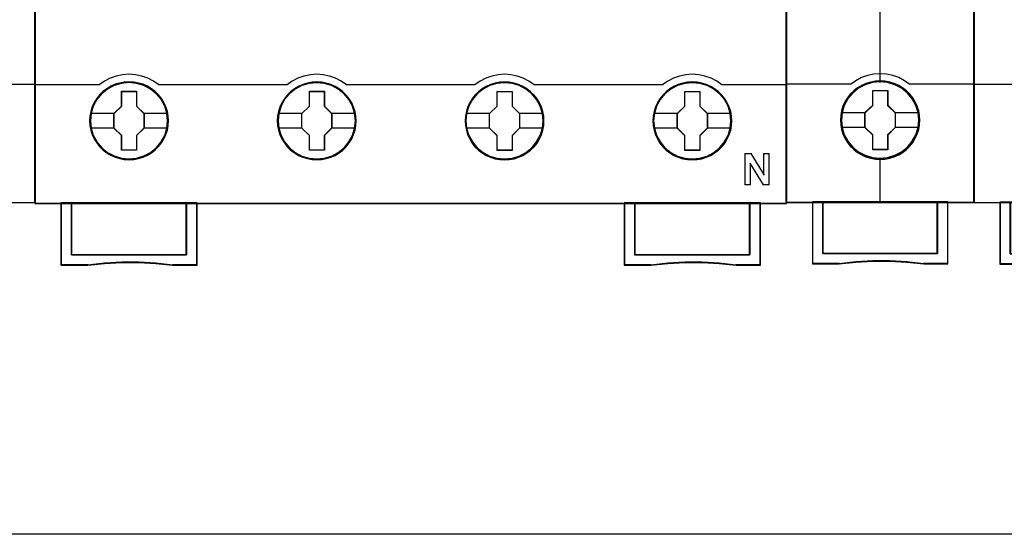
# Model space of a CAD drawing. Header units: millimetres. Extents: x 203 to 3426, y 719 to 2381.
# Tile 28 of 185: x 2535 to 2545, y 1078 to 1083. Entities that reach past the tile are written whole.
import ezdxf

# ---------------------------------------------------------------- set-up
doc = ezdxf.new("R2010")
doc.units = ezdxf.units.MM
doc.layers.add('45', color=7, linetype='Continuous')
doc.layers.add('E_Legrand_obudowy', color=7, linetype='Continuous')

# ---------------------------------------------------------------- blocks, each defined once
blk = doc.blocks.new('XL3 160 wnękowa 6x24M')
at = {"layer": 'E_Legrand_obudowy'}
blk.add_lwpolyline([(256.553, -721.825), (-257.679, -721.825)], dxfattribs=at)
blk = doc.blocks.new('S301 TX3')
at = {"layer": '45', "color": 7}
for points in [[(17.986, 40.875), (0, 40.875), (0, -40.875), (17.986, -40.875), (17.986, 40.875)], [(12.794, -32.987), (12.772, -32.536), (12.699, -32.084), (12.543, -31.649), (12.364, -31.236), (12.13, -30.84), (11.845, -30.493), (11.516, -30.174), (11.148, -29.893), (10.774, -29.65), (10.338, -29.463), (9.909, -29.337), (9.451, -29.254), (8.993, -29.226), (8.536, -29.254), (8.089, -29.337), (7.637, -29.463), (7.224, -29.65), (6.833, -29.893), (6.471, -30.174), (6.136, -30.493), (5.868, -30.84), (5.622, -31.236), (5.427, -31.649), (5.304, -32.084), (5.215, -32.536), (5.187, -32.987), (5.215, -33.439), (5.304, -33.874), (5.427, -34.309), (5.622, -34.722), (5.868, -35.118), (6.136, -35.476), (6.471, -35.801), (6.833, -36.076), (7.224, -36.307), (7.637, -36.495), (8.089, -36.627), (8.536, -36.72), (8.993, -36.742), (9.451, -36.72), (9.909, -36.627), (10.338, -36.495), (10.774, -36.307), (11.148, -36.076), (11.516, -35.801), (11.845, -35.476), (12.13, -35.118), (12.364, -34.722), (12.543, -34.309), (12.699, -33.874), (12.772, -33.439), (12.794, -32.987)], [(12.794, -32.987), (12.772, -32.536), (12.699, -32.084), (12.543, -31.649), (12.364, -31.236), (12.13, -30.84), (11.845, -30.493), (11.516, -30.174), (11.148, -29.893), (10.774, -29.65), (10.338, -29.463), (9.909, -29.337), (9.451, -29.254), (8.993, -29.226), (8.536, -29.254), (8.089, -29.337), (7.637, -29.463), (7.224, -29.65), (6.833, -29.893), (6.471, -30.174), (6.136, -30.493), (5.868, -30.84), (5.622, -31.236), (5.427, -31.649), (5.304, -32.084), (5.215, -32.536), (5.187, -32.987), (5.215, -33.439), (5.304, -33.874), (5.427, -34.309), (5.622, -34.722), (5.868, -35.118), (6.136, -35.476), (6.471, -35.801), (6.833, -36.076), (7.224, -36.307), (7.637, -36.495), (8.089, -36.627), (8.536, -36.72), (8.993, -36.742), (9.451, -36.72), (9.909, -36.627), (10.338, -36.495), (10.774, -36.307), (11.148, -36.076), (11.516, -35.801), (11.845, -35.476), (12.13, -35.118), (12.364, -34.722), (12.543, -34.309), (12.699, -33.874), (12.772, -33.439), (12.794, -32.987)], [(12.775, -32.987), (12.752, -32.538), (12.68, -32.088), (12.525, -31.656), (12.347, -31.245), (12.114, -30.85), (11.83, -30.505), (11.503, -30.187), (11.136, -29.907), (10.764, -29.666), (10.331, -29.48), (9.903, -29.354), (9.448, -29.272), (8.992, -29.244), (8.537, -29.272), (8.093, -29.354), (7.643, -29.48), (7.232, -29.666), (6.843, -29.907), (6.482, -30.187), (6.149, -30.505), (5.882, -30.85), (5.638, -31.245), (5.444, -31.656), (5.321, -32.088), (5.233, -32.538), (5.205, -32.987), (5.233, -33.436), (5.321, -33.869), (5.444, -34.302), (5.638, -34.713), (5.882, -35.108), (6.149, -35.464), (6.482, -35.787), (6.843, -36.061), (7.232, -36.291), (7.643, -36.478), (8.093, -36.609), (8.537, -36.702), (8.992, -36.724), (9.448, -36.702), (9.903, -36.609), (10.331, -36.478), (10.764, -36.291), (11.136, -36.061), (11.503, -35.787), (11.83, -35.464), (12.114, -35.108), (12.347, -34.713), (12.525, -34.302), (12.68, -33.869), (12.752, -33.436), (12.775, -32.987)], [(8.279, -30.132), (9.725, -30.132), (9.725, -31.56), (10.451, -32.266), (10.451, -33.694), (9.725, -34.411), (9.725, -35.828), (8.279, -35.828), (8.279, -34.411), (7.536, -33.694), (7.536, -32.266), (8.279, -31.56), (8.279, -30.132)], [(8.279, -30.132), (9.725, -30.132), (9.725, -30.132), (9.725, -31.56), (9.725, -31.56), (10.451, -32.266), (10.451, -32.266), (10.451, -33.694), (10.451, -33.694), (9.725, -34.411), (9.725, -34.411), (9.725, -35.828), (9.725, -35.828), (8.279, -35.828), (8.279, -35.828), (8.279, -34.411), (8.279, -34.411), (7.536, -33.694), (7.536, -33.694), (7.536, -32.266), (7.536, -32.266), (8.279, -31.56), (8.279, -31.56), (8.279, -30.132), (8.279, -30.132)], [(8.287, -30.15), (9.714, -30.15), (9.714, -31.569), (10.431, -32.27), (10.431, -33.69), (9.714, -34.402), (9.714, -35.81), (8.287, -35.81), (8.287, -34.402), (7.554, -33.69), (7.554, -32.27), (8.287, -31.569), (8.287, -30.15)], [(14.495, -40.835), (14.495, -45.787), (3.489, -45.787), (3.489, -40.835), (2.492, -40.835), (2.492, -46.785), (5.038, -46.785), (6.659, -46.609), (8.291, -46.52), (9.923, -46.52), (11.555, -46.609), (13.181, -46.785), (15.492, -46.785), (15.492, -40.835), (14.495, -40.835)], [(8.987, -40.835), (3.487, -40.835), (3.487, -45.794), (14.498, -45.794), (14.498, -40.835), (8.987, -40.835)], [(14.498, -45.794), (14.498, -40.835), (8.987, -40.835), (3.487, -40.835), (3.487, -45.794), (14.498, -45.794)]]:
    blk.add_lwpolyline(points, close=True, dxfattribs=at)
at = {"layer": '45', "color": 139}
for points in [[(17.986, 40.875), (0, 40.875), (0, -40.875), (17.986, -40.875), (17.986, 40.875)], [(12.705, -32.977), (12.632, -32.256), (12.426, -31.573), (12.079, -30.939), (11.622, -30.383), (11.058, -29.931), (10.41, -29.59), (9.712, -29.381), (8.987, -29.314), (8.267, -29.381), (7.574, -29.59), (6.927, -29.931), (6.363, -30.383), (5.905, -30.939), (5.559, -31.573), (5.347, -32.256), (5.28, -32.977), (5.347, -33.693), (5.559, -34.382), (5.905, -35.01), (6.363, -35.566), (6.927, -36.023), (7.574, -36.359), (8.267, -36.574), (8.987, -36.645), (9.712, -36.574), (10.41, -36.359), (11.058, -36.023), (11.622, -35.566), (12.079, -35.01), (12.426, -34.382), (12.632, -33.693), (12.705, -32.977)]]:
    blk.add_lwpolyline(points, close=True, dxfattribs=at)
at = {"layer": '45', "color": 59}
for points in [[(17.967, 40.857), (0.018, 40.857), (0.018, -40.855), (17.967, -40.855), (17.967, 40.857)], [(14.495, -40.835), (14.495, -45.787), (3.489, -45.787), (3.489, -40.835), (2.492, -40.835), (2.492, -46.785), (5.038, -46.785), (6.659, -46.609), (8.291, -46.52), (9.923, -46.52), (11.555, -46.609), (13.181, -46.785), (15.492, -46.785), (15.492, -40.835), (14.495, -40.835)], [(14.48, -40.855), (14.48, -45.775), (3.506, -45.775), (3.506, -40.855), (2.512, -40.855), (2.512, -46.767), (5.05, -46.767), (6.666, -46.592), (8.293, -46.504), (9.921, -46.504), (11.548, -46.592), (13.17, -46.767), (15.475, -46.767), (15.475, -40.855), (14.48, -40.855)], [(8.987, -40.835), (3.487, -40.835), (3.487, -45.794), (14.498, -45.794), (14.498, -40.835), (8.987, -40.835)], [(14.498, -45.794), (14.498, -40.835), (8.987, -40.835), (3.487, -40.835), (3.487, -45.794), (14.498, -45.794)], [(8.987, -40.855), (3.504, -40.855), (3.504, -45.776), (14.48, -45.776), (14.48, -40.855), (8.987, -40.855)]]:
    blk.add_lwpolyline(points, close=True, dxfattribs=at)
at = {"layer": '45', "color": 139}
for points in [[(8.967, -22.133), (8.967, -29.358)], [(11.839, -29.55), (11.325, -29.197), (10.788, -28.907), (10.212, -28.702), (9.603, -28.571), (8.988, -28.531), (8.384, -28.571), (7.774, -28.702), (7.198, -28.907), (6.65, -29.197), (6.147, -29.55)], [(0, -29.512), (6.185, -29.512)], [(11.8, -29.512), (17.986, -29.512)], [(8.967, -36.6), (8.967, -40.875)], [(2.492, -40.835), (2.492, -46.785)], [(3.487, -40.835), (3.487, -45.794)], [(14.46, -45.794), (14.46, -40.835)], [(15.453, -40.835), (15.453, -46.785)], [(3.487, -45.756), (14.498, -45.756)], [(5.069, -46.747), (2.492, -46.747)], [(13.188, -46.785), (11.559, -46.585), (9.924, -46.485), (8.289, -46.485), (6.655, -46.585), (5.031, -46.785)], [(15.492, -46.747), (13.149, -46.747)]]:
    blk.add_lwpolyline(points, dxfattribs=at)
at = {"layer": '45', "color": 7}
for points in [[(5.259, -32.251), (7.573, -32.251)], [(10.411, -32.251), (12.721, -32.251)], [(5.259, -33.67), (7.573, -33.67)], [(10.411, -33.67), (12.721, -33.67)]]:
    blk.add_lwpolyline(points, dxfattribs=at)
at = {"layer": '45', "color": 140}
blk.add_lwpolyline([(14.48, -45.776), (14.48, -40.855), (8.987, -40.855), (3.504, -40.855), (3.504, -45.776), (14.48, -45.776)], close=True, dxfattribs=at)
blk = doc.blocks.new('P304 TX3')
at = {"layer": '45', "color": 139}
for points in [[(72.05327, 41.032708), (-0.0215, 41.032708), (-0.0215, -41.032709), (72.05327, -41.032709), (72.05327, 41.032708)], [(72.05327, 41.032708), (-0.0215, 41.032708), (-0.0215, -41.032709), (72.05327, -41.032709), (72.05327, 41.032708)], [(72.03177, 41.011153), (0, 41.011153), (0, -41.011153), (72.03177, -41.011153), (72.03177, 41.011153)], [(12.710013, -33.102006), (12.637163, -32.382742), (12.429821, -31.702208), (12.082383, -31.065936), (11.622869, -30.512656), (11.062485, -30.058967), (10.418044, -29.721466), (9.723168, -29.51122), (9.000273, -29.444826), (8.277378, -29.51122), (7.588106, -29.721466), (6.943665, -30.058967), (6.377678, -30.512656), (5.918163, -31.065936), (5.576329, -31.702208), (5.363383, -32.382742), (5.296137, -33.102006), (5.363383, -33.815736), (5.576329, -34.507336), (5.918163, -35.132542), (6.377678, -35.691355), (6.943665, -36.145044), (7.588106, -36.482545), (8.277378, -36.692791), (9.000273, -36.764718), (9.723168, -36.692791), (10.418044, -36.482545), (11.062485, -36.145044), (11.622869, -35.691355), (12.082383, -35.132542), (12.429821, -34.507336), (12.637163, -33.815736), (12.710013, -33.102006)], [(12.710013, -33.107466), (12.637163, -32.388217), (12.429821, -31.707696), (12.087987, -31.071437), (11.622869, -30.512635), (11.062485, -30.058955), (10.423648, -29.721461), (9.723168, -29.511218), (9.000273, -29.444826), (8.282982, -29.511218), (7.582503, -29.721461), (6.943665, -30.058955), (6.383282, -30.512635), (5.918163, -31.071437), (5.576329, -31.707696), (5.368987, -32.388217), (5.296137, -33.107466), (5.368987, -33.821183), (5.576329, -34.507237), (5.918163, -35.137963), (6.383282, -35.691232), (6.943665, -36.144913), (7.582503, -36.48794), (8.282982, -36.698182), (9.000273, -36.770107), (9.723168, -36.698182), (10.423648, -36.48794), (11.062485, -36.144913), (11.622869, -35.691232), (12.087987, -35.137963), (12.429821, -34.507237), (12.637163, -33.821183), (12.710013, -33.107466)], [(30.719747, -33.112927), (30.646917, -32.393663), (30.439632, -31.707597), (30.097891, -31.071325), (29.632899, -30.518045), (29.072668, -30.064356), (28.434005, -29.726855), (27.733716, -29.516609), (27.011018, -29.450215), (26.28832, -29.516609), (25.593633, -29.726855), (24.95497, -30.064356), (24.394739, -30.518045), (23.929747, -31.071325), (23.582404, -31.707597), (23.375118, -32.393663), (23.302288, -33.112927), (23.375118, -33.821125), (23.582404, -34.512725), (23.929747, -35.143464), (24.394739, -35.696744), (24.95497, -36.150433), (25.593633, -36.487934), (26.28832, -36.69818), (27.011018, -36.770107), (27.733716, -36.69818), (28.434005, -36.487934), (29.072668, -36.150433), (29.632899, -35.696744), (30.097891, -35.143464), (30.439632, -34.512725), (30.646917, -33.821125), (30.719747, -33.112927)], [(30.719747, -33.107466), (30.641313, -32.388217), (30.434021, -31.707696), (30.092269, -31.071437), (29.632866, -30.512635), (29.072617, -30.058955), (28.428332, -29.721461), (27.728022, -29.511218), (27.010904, -29.444826), (26.288184, -29.511218), (25.593476, -29.721461), (24.954793, -30.058955), (24.388942, -30.512635), (23.929539, -31.071437), (23.587787, -31.707696), (23.374893, -32.388217), (23.307663, -33.107466), (23.374893, -33.821183), (23.587787, -34.507237), (23.929539, -35.137963), (24.388942, -35.691232), (24.954793, -36.144913), (25.593476, -36.48794), (26.288184, -36.698182), (27.010904, -36.770107), (27.728022, -36.698182), (28.428332, -36.48794), (29.072617, -36.144913), (29.632866, -35.691232), (30.092269, -35.137963), (30.434021, -34.507237), (30.641313, -33.821183), (30.719747, -33.107466)], [(48.729481, -33.112927), (48.656651, -32.393663), (48.449366, -31.707597), (48.102023, -31.071325), (47.637031, -30.518045), (47.082402, -30.064356), (46.438136, -29.726855), (45.74345, -29.516609), (45.020752, -29.450215), (44.298054, -29.516609), (43.597765, -29.726855), (42.964704, -30.064356), (42.398871, -30.518045), (41.933879, -31.071325), (41.592138, -31.707597), (41.384852, -32.393663), (41.312022, -33.112927), (41.384852, -33.821125), (41.592138, -34.512725), (41.933879, -35.143464), (42.398871, -35.696744), (42.964704, -36.150433), (43.597765, -36.487934), (44.298054, -36.69818), (45.020752, -36.770107), (45.74345, -36.69818), (46.438136, -36.487934), (47.082402, -36.150433), (47.637031, -35.696744), (48.102023, -35.143464), (48.449366, -34.512725), (48.656651, -33.821125), (48.729481, -33.112927)], [(48.724106, -33.107466), (48.651272, -32.388217), (48.443974, -31.707696), (48.102212, -31.071437), (47.642794, -30.512635), (47.076926, -30.058955), (46.438223, -29.721461), (45.737892, -29.511218), (45.015149, -29.444826), (44.292407, -29.511218), (43.60328, -29.721461), (42.958975, -30.058955), (42.39871, -30.512635), (41.939292, -31.071437), (41.59753, -31.707696), (41.384629, -32.388217), (41.317397, -33.107466), (41.384629, -33.821183), (41.59753, -34.507237), (41.939292, -35.137963), (42.39871, -35.691232), (42.958975, -36.144913), (43.60328, -36.48794), (44.292407, -36.698182), (45.015149, -36.770107), (45.737892, -36.698182), (46.438223, -36.48794), (47.076926, -36.144913), (47.642794, -35.691232), (48.102212, -35.137963), (48.443974, -34.507237), (48.651272, -33.821183), (48.724106, -33.107466)], [(66.735632, -33.107466), (66.6628, -32.388217), (66.455508, -31.707696), (66.113757, -31.071437), (65.654353, -30.512635), (65.088502, -30.058955), (64.444217, -29.721461), (63.749509, -29.511218), (63.026789, -29.444826), (62.304069, -29.511218), (61.614963, -29.721461), (60.970678, -30.058955), (60.41043, -30.512635), (59.951026, -31.071437), (59.609275, -31.707696), (59.390778, -32.388217), (59.323548, -33.107466), (59.390778, -33.821183), (59.609275, -34.507237), (59.951026, -35.137963), (60.41043, -35.691232), (60.970678, -36.144913), (61.614963, -36.48794), (62.304069, -36.698182), (63.026789, -36.770107), (63.749509, -36.698182), (64.444217, -36.48794), (65.088502, -36.144913), (65.654353, -35.691232), (66.113757, -35.137963), (66.455508, -34.507237), (66.6628, -33.821183), (66.735632, -33.107466)], [(66.735632, -33.112927), (66.6628, -32.393663), (66.455508, -31.707597), (66.113757, -31.071325), (65.648751, -30.518045), (65.094105, -30.064356), (64.449819, -29.726855), (63.749509, -29.516609), (63.032391, -29.450215), (62.309671, -29.516609), (61.609361, -29.726855), (60.97628, -30.064356), (60.41043, -30.518045), (59.945424, -31.071325), (59.603672, -31.707597), (59.39638, -32.393663), (59.323548, -33.112927), (59.39638, -33.821125), (59.603672, -34.512725), (59.945424, -35.143464), (60.41043, -35.696744), (60.97628, -36.150433), (61.609361, -36.487934), (62.309671, -36.69818), (63.032391, -36.770107), (63.749509, -36.69818), (64.449819, -36.487934), (65.094105, -36.150433), (65.648751, -35.696744), (66.113757, -35.143464), (66.455508, -34.512725), (66.6628, -33.821125), (66.735632, -33.112927)]]:
    blk.add_lwpolyline(points, close=True, dxfattribs=at)
for points in [[(11.85181, -29.669363), (11.346615, -29.313597), (10.802128, -29.020951), (10.223961, -28.808639), (9.617728, -28.6824), (8.994655, -28.636494), (8.388422, -28.6824), (7.782189, -28.808639), (7.204022, -29.020951), (6.653922, -29.313597), (6.154341, -29.669363)], [(29.861544, -29.669363), (29.356371, -29.313597), (28.811906, -29.020951), (28.233764, -28.808639), (27.627556, -28.6824), (27.004509, -28.636494), (26.398301, -28.6824), (25.78648, -28.808639), (25.208338, -29.020951), (24.663873, -29.313597), (24.1587, -29.669363)], [(47.873069, -29.669363), (47.367896, -29.313597), (46.823432, -29.020951), (46.234063, -28.808639), (45.633469, -28.6824), (45.016035, -28.636494), (44.404214, -28.6824), (43.798006, -28.808639), (43.219863, -29.020951), (42.675399, -29.313597), (42.170226, -29.669363)], [(65.877429, -29.669363), (65.377848, -29.313597), (64.827747, -29.020951), (64.243967, -28.808639), (63.643347, -28.6824), (63.025888, -28.636494), (62.414041, -28.6824), (61.807808, -28.808639), (61.229641, -29.020951), (60.685154, -29.313597), (60.17996, -29.669363)], [(-0.0215, -29.626252), (6.199132, -29.626252)], [(11.807018, -29.626252), (18.027651, -29.626252)], [(17.982859, -29.626252), (24.203491, -29.626252)], [(29.818544, -29.626252), (42.215017, -29.626252)], [(47.828278, -29.626252), (54.04891, -29.626252)], [(54.004119, -29.626252), (60.224751, -29.626252)], [(65.832637, -29.626252), (72.05327, -29.626252)], [(68.072208, -36.247386), (68.672413, -36.247386)], [(68.072208, -36.247386), (68.072208, -39.256175)], [(68.629414, -36.247386), (69.914031, -38.327492)], [(69.871032, -36.247386), (70.415695, -36.247386)], [(69.871032, -36.247386), (69.871032, -38.327492)], [(70.370904, -36.247386), (70.370904, -39.256175)], [(68.57208, -37.167087), (68.57208, -39.256175)], [(69.853115, -39.256175), (68.57208, -37.167087)], [(68.072208, -39.213064), (68.616872, -39.213064)], [(69.810115, -39.213064), (70.415695, -39.213064)], [(2.474278, -40.989598), (2.474278, -46.967659)], [(3.475814, -40.989598), (3.475814, -45.983291)], [(14.485545, -45.983291), (14.485545, -40.989598)], [(15.483498, -40.989598), (15.483498, -46.967659)], [(56.505272, -40.989598), (56.505272, -46.967659)], [(63.048403, -40.989598), (56.505272, -40.989598)], [(57.501433, -40.989598), (57.501433, -45.983291)], [(68.511164, -45.983291), (68.511164, -40.989598)], [(69.514492, -40.989598), (69.514492, -46.967659)], [(3.475814, -45.938383), (14.530336, -45.938383)], [(57.501433, -45.938383), (68.555956, -45.938383)], [(5.073972, -46.922752), (2.474278, -46.922752)], [(13.21526, -46.967659), (11.580284, -46.767919), (9.939709, -46.671271), (8.293534, -46.671271), (6.658557, -46.767919), (5.02918, -46.967659)], [(15.526498, -46.922752), (13.172261, -46.922752)], [(59.099591, -46.922752), (56.505272, -46.922752)], [(67.235505, -46.967659), (65.611682, -46.767919), (63.965462, -46.671271), (62.319242, -46.671271), (60.689821, -46.767919), (59.0548, -46.967659)], [(69.557492, -46.922752), (67.192505, -46.922752)]]:
    blk.add_lwpolyline(points, dxfattribs=at)
at = {"layer": '45', "color": 7}
for points in [[(12.781679, -33.107466), (12.759272, -32.659327), (12.686447, -32.211188), (12.529593, -31.779647), (12.350332, -31.364703), (12.115052, -30.977423), (11.834956, -30.62887), (11.510045, -30.307981), (11.145921, -30.031351), (10.770592, -29.787918), (10.344847, -29.605343), (9.9135, -29.478093), (9.459745, -29.395105), (9.00599, -29.372974), (8.552235, -29.395105), (8.109683, -29.478093), (7.66153, -29.605343), (7.246989, -29.787918), (6.860457, -30.031351), (6.501934, -30.307981), (6.165819, -30.62887), (5.90253, -30.977423), (5.656045, -31.364703), (5.459978, -31.779647), (5.342338, -32.211188), (5.252708, -32.659327), (5.219096, -33.107466), (5.252708, -33.555605), (5.342338, -33.992679), (5.459978, -34.424221), (5.656045, -34.833632), (5.90253, -35.226445), (6.165819, -35.586063), (6.501934, -35.90142), (6.860457, -36.183581), (7.246989, -36.410417), (7.66153, -36.592992), (8.109683, -36.731307), (8.552235, -36.819828), (9.00599, -36.841958), (9.459745, -36.819828), (9.9135, -36.731307), (10.344847, -36.592992), (10.770592, -36.410417), (11.145921, -36.183581), (11.510045, -35.90142), (11.834956, -35.586063), (12.115052, -35.226445), (12.350332, -34.833632), (12.529593, -34.424221), (12.686447, -33.992679), (12.759272, -33.555605), (12.781679, -33.107466)], [(12.781679, -33.107466), (12.759272, -32.659327), (12.686447, -32.211188), (12.529593, -31.779647), (12.350332, -31.364703), (12.115052, -30.977423), (11.834956, -30.62887), (11.510045, -30.307981), (11.145921, -30.031351), (10.770592, -29.787918), (10.344847, -29.605343), (9.9135, -29.478093), (9.459745, -29.395105), (9.00599, -29.372974), (8.552235, -29.395105), (8.109683, -29.478093), (7.66153, -29.605343), (7.246989, -29.787918), (6.860457, -30.031351), (6.501934, -30.307981), (6.165819, -30.62887), (5.90253, -30.977423), (5.656045, -31.364703), (5.459978, -31.779647), (5.342338, -32.211188), (5.252708, -32.659327), (5.219096, -33.107466), (5.252708, -33.555605), (5.342338, -33.992679), (5.459978, -34.424221), (5.656045, -34.833632), (5.90253, -35.226445), (6.165819, -35.586063), (6.501934, -35.90142), (6.860457, -36.183581), (7.246989, -36.410417), (7.66153, -36.592992), (8.109683, -36.731307), (8.552235, -36.819828), (9.00599, -36.841958), (9.459745, -36.819828), (9.9135, -36.731307), (10.344847, -36.592992), (10.770592, -36.410417), (11.145921, -36.183581), (11.510045, -35.90142), (11.834956, -35.586063), (12.115052, -35.226445), (12.350332, -34.833632), (12.529593, -34.424221), (12.686447, -33.992679), (12.759272, -33.555605), (12.781679, -33.107466)], [(12.76018, -33.107466), (12.737899, -32.661914), (12.665488, -32.216362), (12.509527, -31.787311), (12.331285, -31.374763), (12.097342, -30.989717), (11.818839, -30.643177), (11.495775, -30.324139), (11.133721, -30.049107), (10.760527, -29.807078), (10.337203, -29.625557), (9.908308, -29.499042), (9.457133, -29.416532), (9.005958, -29.39453), (8.554783, -29.416532), (8.114748, -29.499042), (7.669143, -29.625557), (7.256958, -29.807078), (6.872624, -30.049107), (6.51614, -30.324139), (6.181936, -30.643177), (5.920143, -30.989717), (5.675061, -31.374763), (5.480109, -31.787311), (5.363137, -32.216362), (5.274016, -32.661914), (5.240596, -33.107466), (5.274016, -33.553019), (5.363137, -33.98757), (5.480109, -34.41662), (5.675061, -34.823668), (5.920143, -35.214214), (6.181936, -35.571756), (6.51614, -35.885293), (6.872624, -36.165826), (7.256958, -36.391352), (7.669143, -36.572874), (8.114748, -36.71039), (8.554783, -36.7984), (9.005958, -36.820403), (9.457133, -36.7984), (9.908308, -36.71039), (10.337203, -36.572874), (10.760527, -36.391352), (11.133721, -36.165826), (11.495775, -35.885293), (11.818839, -35.571756), (12.097342, -35.214214), (12.331285, -34.823668), (12.509527, -34.41662), (12.665488, -33.98757), (12.737899, -33.553019), (12.76018, -33.107466)], [(30.791414, -33.112783), (30.763404, -32.664653), (30.696181, -32.216523), (30.539327, -31.78499), (30.360066, -31.375587), (30.124786, -30.982781), (29.84469, -30.634235), (29.514177, -30.318884), (29.150053, -30.04226), (28.780327, -29.798831), (28.348979, -29.61626), (27.923234, -29.48348), (27.463877, -29.400493), (27.010122, -29.378363), (26.556367, -29.400493), (26.113816, -29.48348), (25.665663, -29.61626), (25.256723, -29.798831), (24.864589, -30.04226), (24.506066, -30.318884), (24.175554, -30.634235), (23.912264, -30.982781), (23.665779, -31.375587), (23.469712, -31.78499), (23.34647, -32.216523), (23.25684, -32.664653), (23.22883, -33.112783), (23.25684, -33.560914), (23.34647, -33.997979), (23.469712, -34.429512), (23.665779, -34.844448), (23.912264, -35.231721), (24.175554, -35.591332), (24.506066, -35.912216), (24.864589, -36.188839), (25.256723, -36.421203), (25.665663, -36.603775), (26.113816, -36.736554), (26.556367, -36.825074), (27.010122, -36.852736), (27.463877, -36.825074), (27.923234, -36.736554), (28.348979, -36.603775), (28.780327, -36.421203), (29.150053, -36.188839), (29.514177, -35.912216), (29.84469, -35.591332), (30.124786, -35.231721), (30.360066, -34.844448), (30.539327, -34.429512), (30.696181, -33.997979), (30.763404, -33.560914), (30.791414, -33.112783)], [(30.791414, -33.112783), (30.763404, -32.664653), (30.696181, -32.216523), (30.539327, -31.78499), (30.360066, -31.375587), (30.124786, -30.982781), (29.84469, -30.634235), (29.514177, -30.318884), (29.150053, -30.04226), (28.780327, -29.798831), (28.348979, -29.61626), (27.923234, -29.48348), (27.463877, -29.400493), (27.010122, -29.378363), (26.556367, -29.400493), (26.113816, -29.48348), (25.665663, -29.61626), (25.256723, -29.798831), (24.864589, -30.04226), (24.506066, -30.318884), (24.175554, -30.634235), (23.912264, -30.982781), (23.665779, -31.375587), (23.469712, -31.78499), (23.34647, -32.216523), (23.25684, -32.664653), (23.22883, -33.112783), (23.25684, -33.560914), (23.34647, -33.997979), (23.469712, -34.429512), (23.665779, -34.844448), (23.912264, -35.231721), (24.175554, -35.591332), (24.506066, -35.912216), (24.864589, -36.188839), (25.256723, -36.421203), (25.665663, -36.603775), (26.113816, -36.736554), (26.556367, -36.825074), (27.010122, -36.852736), (27.463877, -36.825074), (27.923234, -36.736554), (28.348979, -36.603775), (28.780327, -36.421203), (29.150053, -36.188839), (29.514177, -35.912216), (29.84469, -35.591332), (30.124786, -35.231721), (30.360066, -34.844448), (30.539327, -34.429512), (30.696181, -33.997979), (30.763404, -33.560914), (30.791414, -33.112783)], [(30.769914, -33.112799), (30.742063, -32.667254), (30.675223, -32.221708), (30.519261, -31.792664), (30.341019, -31.385622), (30.107076, -30.995082), (29.828573, -30.648547), (29.49994, -30.335015), (29.137886, -30.059986), (28.770261, -29.817962), (28.341367, -29.636443), (27.918042, -29.504429), (27.461297, -29.421921), (27.010122, -29.399919), (26.558947, -29.421921), (26.118912, -29.504429), (25.673307, -29.636443), (25.266692, -29.817962), (24.876788, -30.059986), (24.520304, -30.335015), (24.191671, -30.648547), (23.929878, -30.995082), (23.684795, -31.385622), (23.489843, -31.792664), (23.367301, -32.221708), (23.27818, -32.667254), (23.25033, -33.112799), (23.27818, -33.558345), (23.367301, -33.99289), (23.489843, -34.421934), (23.684795, -34.834476), (23.929878, -35.219515), (24.191671, -35.577052), (24.520304, -35.896085), (24.876788, -36.171113), (25.266692, -36.402137), (25.673307, -36.583655), (26.118912, -36.715669), (26.558947, -36.803678), (27.010122, -36.831181), (27.461297, -36.803678), (27.918042, -36.715669), (28.341367, -36.583655), (28.770261, -36.402137), (29.137886, -36.171113), (29.49994, -35.896085), (29.828573, -35.577052), (30.107076, -35.219515), (30.341019, -34.834476), (30.519261, -34.421934), (30.675223, -33.99289), (30.742063, -33.558345), (30.769914, -33.112799)], [(48.797564, -33.118244), (48.775156, -32.670105), (48.702329, -32.221966), (48.551073, -31.790425), (48.371806, -31.375481), (48.136519, -30.988201), (47.856415, -30.639648), (47.525892, -30.318758), (47.161756, -30.042129), (46.792019, -29.798696), (46.360659, -29.616121), (45.929298, -29.488871), (45.47553, -29.405882), (45.021761, -29.383752), (44.567993, -29.405882), (44.125428, -29.488871), (43.677262, -29.616121), (43.262708, -29.798696), (42.876164, -30.042129), (42.517631, -30.318758), (42.181506, -30.639648), (41.918208, -30.988201), (41.677318, -31.375481), (41.475643, -31.790425), (41.358, -32.221966), (41.268366, -32.670105), (41.240356, -33.118244), (41.268366, -33.566383), (41.358, -34.003457), (41.475643, -34.434998), (41.677318, -34.844409), (41.918208, -35.237223), (42.181506, -35.59684), (42.517631, -35.91773), (42.876164, -36.194359), (43.262708, -36.421195), (43.677262, -36.60377), (44.125428, -36.742085), (44.567993, -36.830606), (45.021761, -36.852736), (45.47553, -36.830606), (45.929298, -36.742085), (46.360659, -36.60377), (46.792019, -36.421195), (47.161756, -36.194359), (47.525892, -35.91773), (47.856415, -35.59684), (48.136519, -35.237223), (48.371806, -34.844409), (48.551073, -34.434998), (48.702329, -34.003457), (48.775156, -33.566383), (48.797564, -33.118244)], [(48.797564, -33.118244), (48.775156, -32.670105), (48.702329, -32.221966), (48.551073, -31.790425), (48.371806, -31.375481), (48.136519, -30.988201), (47.856415, -30.639648), (47.525892, -30.318758), (47.161756, -30.042129), (46.792019, -29.798696), (46.360659, -29.616121), (45.929298, -29.488871), (45.47553, -29.405882), (45.021761, -29.383752), (44.567993, -29.405882), (44.125428, -29.488871), (43.677262, -29.616121), (43.262708, -29.798696), (42.876164, -30.042129), (42.517631, -30.318758), (42.181506, -30.639648), (41.918208, -30.988201), (41.677318, -31.375481), (41.475643, -31.790425), (41.358, -32.221966), (41.268366, -32.670105), (41.240356, -33.118244), (41.268366, -33.566383), (41.358, -34.003457), (41.475643, -34.434998), (41.677318, -34.844409), (41.918208, -35.237223), (42.181506, -35.59684), (42.517631, -35.91773), (42.876164, -36.194359), (43.262708, -36.421195), (43.677262, -36.60377), (44.125428, -36.742085), (44.567993, -36.830606), (45.021761, -36.852736), (45.47553, -36.830606), (45.929298, -36.742085), (46.360659, -36.60377), (46.792019, -36.421195), (47.161756, -36.194359), (47.525892, -35.91773), (47.856415, -35.59684), (48.136519, -35.237223), (48.371806, -34.844409), (48.551073, -34.434998), (48.702329, -34.003457), (48.775156, -33.566383), (48.797564, -33.118244)], [(48.776065, -33.118244), (48.753784, -32.672692), (48.681371, -32.227139), (48.530975, -31.798089), (48.352729, -31.38554), (48.11878, -31.000495), (47.84027, -30.653954), (47.511628, -30.334917), (47.149564, -30.059885), (46.781931, -29.817856), (46.353025, -29.636335), (45.924119, -29.50982), (45.472932, -29.42731), (45.021745, -29.405308), (44.570559, -29.42731), (44.130512, -29.50982), (43.684896, -29.636335), (43.2727, -29.817856), (42.888356, -30.059885), (42.531863, -30.334917), (42.197651, -30.653954), (41.935851, -31.000495), (41.696332, -31.38554), (41.495805, -31.798089), (41.37883, -32.227139), (41.289707, -32.672692), (41.261856, -33.118244), (41.289707, -33.563797), (41.37883, -33.998348), (41.495805, -34.427398), (41.696332, -34.834446), (41.935851, -35.224992), (42.197651, -35.582534), (42.531863, -35.901571), (42.888356, -36.176604), (43.2727, -36.40213), (43.684896, -36.583652), (44.130512, -36.721168), (44.570559, -36.809178), (45.021745, -36.831181), (45.472932, -36.809178), (45.924119, -36.721168), (46.353025, -36.583652), (46.781931, -36.40213), (47.149564, -36.176604), (47.511628, -35.901571), (47.84027, -35.582534), (48.11878, -35.224992), (48.352729, -34.834446), (48.530975, -34.427398), (48.681371, -33.998348), (48.753784, -33.563797), (48.776065, -33.118244)], [(66.807299, -33.118244), (66.78489, -32.670105), (66.712063, -32.221966), (66.555205, -31.790425), (66.375938, -31.375481), (66.146253, -30.988201), (65.866149, -30.639648), (65.535626, -30.318758), (65.171491, -30.042129), (64.801753, -29.798696), (64.370393, -29.616121), (63.939033, -29.488871), (63.485264, -29.405882), (63.031495, -29.383752), (62.577727, -29.405882), (62.135162, -29.488871), (61.686996, -29.616121), (61.272442, -29.798696), (60.885898, -30.042129), (60.527365, -30.318758), (60.19124, -30.639648), (59.927942, -30.988201), (59.68145, -31.375481), (59.485378, -31.790425), (59.367734, -32.221966), (59.278101, -32.670105), (59.25009, -33.118244), (59.278101, -33.566383), (59.367734, -34.003457), (59.485378, -34.434998), (59.68145, -34.844409), (59.927942, -35.237223), (60.19124, -35.59684), (60.527365, -35.91773), (60.885898, -36.194359), (61.272442, -36.421195), (61.686996, -36.60377), (62.135162, -36.742085), (62.577727, -36.830606), (63.031495, -36.852736), (63.485264, -36.830606), (63.939033, -36.742085), (64.370393, -36.60377), (64.801753, -36.421195), (65.171491, -36.194359), (65.535626, -35.91773), (65.866149, -35.59684), (66.146253, -35.237223), (66.375938, -34.844409), (66.555205, -34.434998), (66.712063, -34.003457), (66.78489, -33.566383), (66.807299, -33.118244)], [(66.807299, -33.118244), (66.78489, -32.670105), (66.712063, -32.221966), (66.555205, -31.790425), (66.375938, -31.375481), (66.146253, -30.988201), (65.866149, -30.639648), (65.535626, -30.318758), (65.171491, -30.042129), (64.801753, -29.798696), (64.370393, -29.616121), (63.939033, -29.488871), (63.485264, -29.405882), (63.031495, -29.383752), (62.577727, -29.405882), (62.135162, -29.488871), (61.686996, -29.616121), (61.272442, -29.798696), (60.885898, -30.042129), (60.527365, -30.318758), (60.19124, -30.639648), (59.927942, -30.988201), (59.68145, -31.375481), (59.485378, -31.790425), (59.367734, -32.221966), (59.278101, -32.670105), (59.25009, -33.118244), (59.278101, -33.566383), (59.367734, -34.003457), (59.485378, -34.434998), (59.68145, -34.844409), (59.927942, -35.237223), (60.19124, -35.59684), (60.527365, -35.91773), (60.885898, -36.194359), (61.272442, -36.421195), (61.686996, -36.60377), (62.135162, -36.742085), (62.577727, -36.830606), (63.031495, -36.852736), (63.485264, -36.830606), (63.939033, -36.742085), (64.370393, -36.60377), (64.801753, -36.421195), (65.171491, -36.194359), (65.535626, -35.91773), (65.866149, -35.59684), (66.146253, -35.237223), (66.375938, -34.844409), (66.555205, -34.434998), (66.712063, -34.003457), (66.78489, -33.566383), (66.807299, -33.118244)], [(66.785799, -33.118244), (66.763518, -32.672692), (66.691105, -32.227139), (66.535139, -31.798089), (66.356893, -31.38554), (66.128514, -31.000495), (65.850004, -30.653954), (65.521362, -30.334917), (65.159298, -30.059885), (64.791665, -29.817856), (64.362759, -29.636335), (63.933853, -29.50982), (63.482666, -29.42731), (63.031479, -29.405308), (62.580293, -29.42731), (62.140246, -29.50982), (61.69463, -29.636335), (61.282435, -29.817856), (60.89809, -30.059885), (60.541597, -30.334917), (60.207385, -30.653954), (59.945585, -31.000495), (59.700496, -31.38554), (59.505539, -31.798089), (59.388564, -32.227139), (59.299441, -32.672692), (59.27159, -33.118244), (59.299441, -33.563797), (59.388564, -33.998348), (59.505539, -34.427398), (59.700496, -34.834446), (59.945585, -35.224992), (60.207385, -35.582534), (60.541597, -35.901571), (60.89809, -36.176604), (61.282435, -36.40213), (61.69463, -36.583652), (62.140246, -36.721168), (62.580293, -36.809178), (63.031479, -36.831181), (63.482666, -36.809178), (63.933853, -36.721168), (64.362759, -36.583652), (64.791665, -36.40213), (65.159298, -36.176604), (65.521362, -35.901571), (65.850004, -35.582534), (66.128514, -35.224992), (66.356893, -34.834446), (66.535139, -34.427398), (66.691105, -33.998348), (66.763518, -33.563797), (66.785799, -33.118244)], [(8.292802, -30.269324), (9.735698, -30.269324), (9.735698, -31.688473), (10.454317, -32.392503), (10.454317, -33.811652), (9.735698, -34.526769), (9.735698, -35.934831), (8.292802, -35.934831), (8.292802, -34.526769), (7.557208, -33.811652), (7.557208, -32.392503), (8.292802, -31.688473), (8.292802, -30.269324)], [(8.292802, -30.269324), (9.735698, -30.269324), (9.735698, -30.269324), (9.735698, -31.688473), (9.735698, -31.688473), (10.454317, -32.392503), (10.454317, -32.392503), (10.454317, -33.811652), (10.454317, -33.811652), (9.735698, -34.526769), (9.735698, -34.526769), (9.735698, -35.934831), (9.735698, -35.934831), (8.292802, -35.934831), (8.292802, -35.934831), (8.292802, -34.526769), (8.292802, -34.526769), (7.557208, -33.811652), (7.557208, -33.811652), (7.557208, -32.392503), (7.557208, -32.392503), (8.292802, -31.688473), (8.292802, -31.688473), (8.292802, -30.269324), (8.292802, -30.269324)], [(8.303384, -30.29088), (9.724864, -30.29088), (9.724864, -31.699229), (10.432817, -32.397903), (10.432817, -33.806252), (9.724864, -34.515928), (9.724864, -35.913275), (8.303384, -35.913275), (8.303384, -34.515928), (7.578708, -33.806252), (7.578708, -32.397903), (8.303384, -31.699229), (8.303384, -30.29088)], [(26.298498, -30.274713), (27.740502, -30.274713), (27.740502, -31.693862), (28.458676, -32.397892), (28.458676, -33.817041), (27.740502, -34.532158), (27.740502, -35.94022), (26.298498, -35.94022), (26.298498, -34.532158), (25.563359, -33.817041), (25.563359, -32.397892), (26.298498, -31.693862), (26.298498, -30.274713)], [(26.298498, -30.274713), (27.740502, -30.274713), (27.740502, -30.274713), (27.740502, -31.693862), (27.740502, -31.693862), (28.458676, -32.397892), (28.458676, -32.397892), (28.458676, -33.817041), (28.458676, -33.817041), (27.740502, -34.532158), (27.740502, -34.532158), (27.740502, -35.94022), (27.740502, -35.94022), (26.298498, -35.94022), (26.298498, -35.94022), (26.298498, -34.532158), (26.298498, -34.532158), (25.563359, -33.817041), (25.563359, -33.817041), (25.563359, -32.397892), (25.563359, -32.397892), (26.298498, -31.693862), (26.298498, -31.693862), (26.298498, -30.274713), (26.298498, -30.274713)], [(26.30908, -30.296269), (27.729668, -30.296269), (27.729668, -31.704618), (28.437177, -32.403292), (28.437177, -33.811641), (27.729668, -34.521317), (27.729668, -35.918664), (26.30908, -35.918664), (26.30908, -34.521317), (25.584859, -33.811641), (25.584859, -32.403292), (26.30908, -31.704618), (26.30908, -30.296269)], [(44.308232, -30.280102), (45.750236, -30.280102), (45.750236, -31.69925), (46.468411, -32.403281), (46.468411, -33.822429), (45.750236, -34.537547), (45.750236, -35.945608), (44.308232, -35.945608), (44.308232, -34.537547), (43.573093, -33.822429), (43.573093, -32.403281), (44.308232, -31.69925), (44.308232, -30.280102)], [(44.308232, -30.280102), (45.750236, -30.280102), (45.750236, -30.280102), (45.750236, -31.69925), (45.750236, -31.69925), (46.468411, -32.403281), (46.468411, -32.403281), (46.468411, -33.822429), (46.468411, -33.822429), (45.750236, -34.537547), (45.750236, -34.537547), (45.750236, -35.945608), (45.750236, -35.945608), (44.308232, -35.945608), (44.308232, -35.945608), (44.308232, -34.537547), (44.308232, -34.537547), (43.573093, -33.822429), (43.573093, -33.822429), (43.573093, -32.403281), (43.573093, -32.403281), (44.308232, -31.69925), (44.308232, -31.69925), (44.308232, -30.280102), (44.308232, -30.280102)], [(44.318814, -30.301658), (45.739402, -30.301658), (45.739402, -31.710007), (46.446911, -32.408681), (46.446911, -33.81703), (45.739402, -34.526706), (45.739402, -35.924053), (44.318814, -35.924053), (44.318814, -34.526706), (43.594593, -33.81703), (43.594593, -32.408681), (44.318814, -31.710007), (44.318814, -30.301658)], [(62.318421, -30.280102), (63.761318, -30.280102), (63.761318, -31.69925), (64.479936, -32.403281), (64.479936, -33.822429), (63.761318, -34.537547), (63.761318, -35.945608), (62.318421, -35.945608), (62.318421, -34.537547), (61.582827, -33.822429), (61.582827, -32.403281), (62.318421, -31.69925), (62.318421, -30.280102)], [(62.318421, -30.280102), (63.761318, -30.280102), (63.761318, -30.280102), (63.761318, -31.69925), (63.761318, -31.69925), (64.479936, -32.403281), (64.479936, -32.403281), (64.479936, -33.822429), (64.479936, -33.822429), (63.761318, -34.537547), (63.761318, -34.537547), (63.761318, -35.945608), (63.761318, -35.945608), (62.318421, -35.945608), (62.318421, -35.945608), (62.318421, -34.537547), (62.318421, -34.537547), (61.582827, -33.822429), (61.582827, -33.822429), (61.582827, -32.403281), (61.582827, -32.403281), (62.318421, -31.69925), (62.318421, -31.69925), (62.318421, -30.280102), (62.318421, -30.280102)], [(62.329003, -30.301658), (63.750484, -30.301658), (63.750484, -31.710007), (64.458436, -32.408681), (64.458436, -33.81703), (63.750484, -34.526706), (63.750484, -35.924053), (62.329003, -35.924053), (62.329003, -34.526706), (61.604327, -33.81703), (61.604327, -32.408681), (62.329003, -31.710007), (62.329003, -30.301658)], [(14.526349, -45.975932), (3.480014, -45.975932), (3.480014, -40.989598), (2.474278, -40.989598), (2.474278, -46.967659), (5.038905, -46.967659), (6.664845, -46.795907), (8.296372, -46.712802), (9.939075, -46.712802), (11.57619, -46.795907), (13.207717, -46.967659), (15.526498, -46.967659), (15.526498, -40.989598), (14.526349, -40.989598), (14.526349, -45.975932)], [(14.530336, -40.989598), (3.475814, -40.989598), (3.475814, -45.983291), (14.530336, -45.983291), (14.530336, -40.989598)], [(68.551756, -45.975932), (57.505421, -45.975932), (57.505421, -40.989598), (56.505272, -40.989598), (56.505272, -46.967659), (59.064312, -46.967659), (60.695839, -46.795907), (62.321779, -46.712802), (63.964481, -46.712802), (65.607184, -46.795907), (67.227536, -46.967659), (69.557492, -46.967659), (69.557492, -40.989598), (68.551756, -40.989598), (68.551756, -45.975932)], [(57.501433, -40.989598), (57.501433, -45.983291), (68.555956, -45.983291), (68.555956, -40.989598), (63.025899, -40.989598), (57.501433, -40.989598)]]:
    blk.add_lwpolyline(points, close=True, dxfattribs=at)
for points in [[(5.290762, -32.376375), (7.602, -32.376375)], [(10.409526, -32.376375), (12.710013, -32.376375)], [(23.302288, -32.381764), (25.606359, -32.381764)], [(28.413885, -32.381764), (30.719747, -32.381764)], [(41.312022, -32.387153), (43.617885, -32.387153)], [(46.425411, -32.387153), (48.729481, -32.387153)], [(59.316381, -32.387153), (61.627619, -32.387153)], [(64.435145, -32.387153), (66.735632, -32.387153)], [(5.290762, -33.784669), (7.602, -33.784669)], [(10.409526, -33.784669), (12.710013, -33.784669)], [(23.302288, -33.790058), (25.606359, -33.790058)], [(28.413885, -33.790058), (30.719747, -33.790058)], [(41.312022, -33.795446), (43.617885, -33.795446)], [(46.425411, -33.795446), (48.729481, -33.795446)], [(59.316381, -33.795446), (61.627619, -33.795446)], [(64.435145, -33.795446), (66.735632, -33.795446)]]:
    blk.add_lwpolyline(points, dxfattribs=at)
at = {"layer": '45', "color": 59}
for points in [[(14.526349, -45.975932), (3.480014, -45.975932), (3.480014, -40.989598), (2.474278, -40.989598), (2.474278, -46.967659), (5.038905, -46.967659), (6.664845, -46.795907), (8.296372, -46.712802), (9.939075, -46.712802), (11.57619, -46.795907), (13.207717, -46.967659), (15.526498, -46.967659), (15.526498, -40.989598), (14.526349, -40.989598), (14.526349, -45.975932)], [(14.508007, -45.961231), (3.496547, -45.961231), (3.496547, -41.009357), (2.493986, -41.009357), (2.493986, -46.946103), (5.050516, -46.946103), (6.671323, -46.775539), (8.297699, -46.693008), (9.935215, -46.693008), (11.567162, -46.775539), (13.193538, -46.946103), (15.504998, -46.946103), (15.504998, -41.009357), (14.508007, -41.009357), (14.508007, -45.961231)], [(14.530336, -40.989598), (3.475814, -40.989598), (3.475814, -45.983291), (14.530336, -45.983291), (14.530336, -40.989598)], [(14.508837, -41.009357), (3.497314, -41.009357), (3.497314, -45.961735), (14.508837, -45.961735), (14.508837, -41.009357)], [(68.551756, -45.975932), (57.505421, -45.975932), (57.505421, -40.989598), (56.505272, -40.989598), (56.505272, -46.967659), (59.064312, -46.967659), (60.695839, -46.795907), (62.321779, -46.712802), (63.964481, -46.712802), (65.607184, -46.795907), (67.227536, -46.967659), (69.557492, -46.967659), (69.557492, -40.989598), (68.551756, -40.989598), (68.551756, -45.975932)], [(68.535223, -45.961231), (57.523763, -45.961231), (57.523763, -41.009357), (56.526772, -41.009357), (56.526772, -46.946103), (59.077732, -46.946103), (60.704109, -46.775539), (62.324915, -46.693008), (63.962431, -46.693008), (65.599947, -46.775539), (67.215184, -46.946103), (69.537783, -46.946103), (69.537783, -41.009357), (68.535223, -41.009357), (68.535223, -45.961231)], [(57.501433, -40.989598), (57.501433, -45.983291), (68.555956, -45.983291), (68.555956, -40.989598), (63.025899, -40.989598), (57.501433, -40.989598)], [(57.522933, -41.009357), (57.522933, -45.961735), (68.534456, -45.961735), (68.534456, -41.009357), (63.025909, -41.009357), (57.522933, -41.009357)]]:
    blk.add_lwpolyline(points, close=True, dxfattribs=at)
blk = doc.blocks.new('G$CCC6CD2FA')
at = {"xscale": 0.103478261, "yscale": 0.103478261, "zscale": 0.103478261}
for name, p in [('P304 TX3', (-115.2145, 13.7542)), ('S301 TX3', (-117.0779, 13.7451)), ('S301 TX3', (-107.7586, 13.7481)), ('S301 TX3', (-105.8974, 13.7453))]:
    blk.add_blockref(name, p, dxfattribs=at)
at = {"layer": 'E_Legrand_obudowy', "color": 67, "true_color": 0x727430, "xscale": 0.1, "yscale": 0.1, "zscale": 0.1}
blk.add_blockref('XL3 160 wnękowa 6x24M', (-112.1857, 78.4038), dxfattribs=at)

msp = doc.modelspace()

# ---------------------------------------------------------------- block references
msp.add_blockref('G$CCC6CD2FA', (2650.3343, 1071.6878))

doc.saveas('drawing.dxf')
